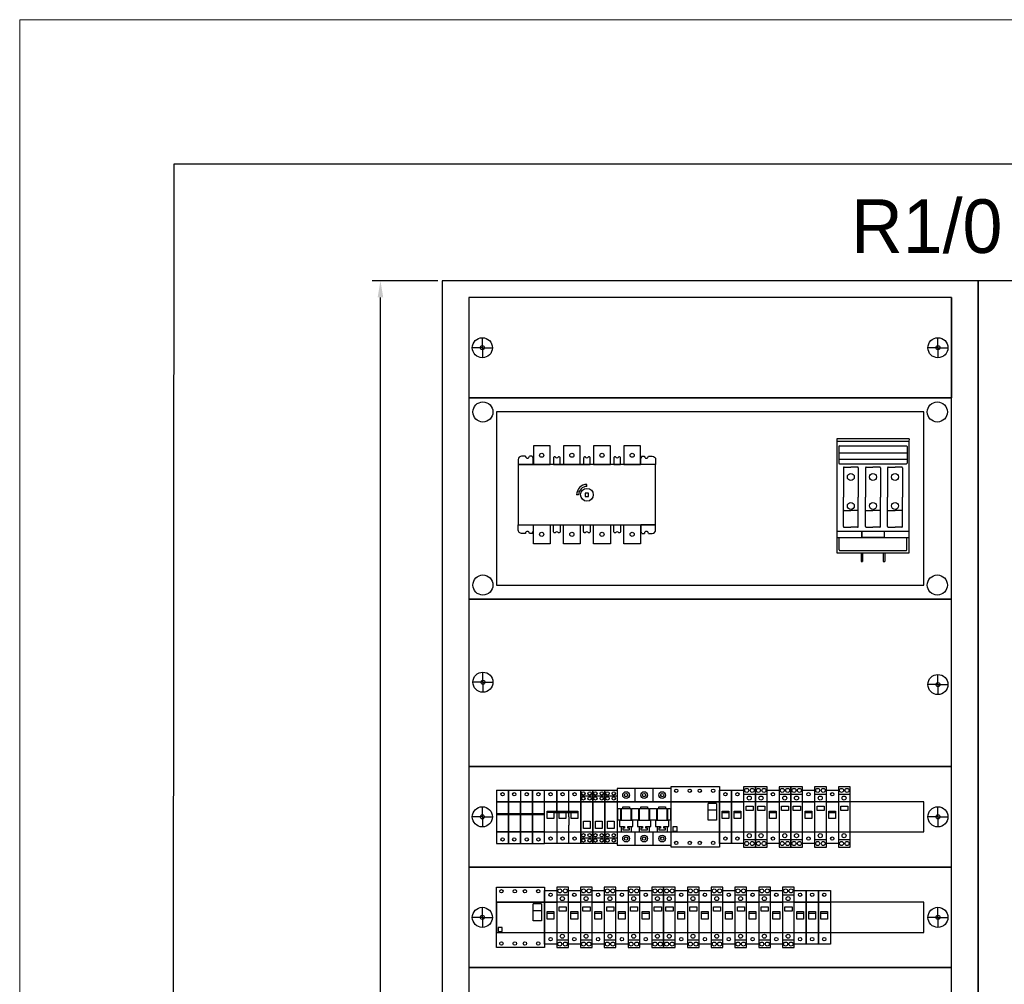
# Model space of a CAD drawing. Header units: centimetres. Extents: x -4250 to -484, y 169 to 6592.
# Tile 60 of 178: x -1007 to -860, y 2576 to 2720. Entities that reach past the tile are written whole.
import ezdxf

# ---------------------------------------------------------------- set-up
doc = ezdxf.new("R2010")
doc.units = ezdxf.units.CM
for name, color, linetype in [('1', 7, 'Continuous'), ('RAMKA1', 100, 'Continuous'), ('SZAFY', 7, 'Continuous')]:
    doc.layers.add(name, color=color, linetype=linetype)
doc.layers.add('Ramka zew.', color=9, linetype='Continuous', lineweight=20, plot=False)
doc.dimstyles.new('ISO-25', dxfattribs={"dimtxt": 2.5, "dimasz": 2.5, "dimexe": 1.25, "dimexo": 0.625, "dimtad": 1, "dimdsep": 46, "dimtxsty": 'Standard', "dimcen": 2.5, "dimadec": 0, "dimazin": 0, "dimtfac": 1, "dimtmove": 0, "dimatfit": 3, "dimfxl": 0, "dimarcsym": 0})

# ---------------------------------------------------------------- blocks, each defined once
blk = doc.blocks.new('108294_864282061')
at = {"layer": 'SZAFY'}
for points in [[(0, 0), (72, 0), (72, 30), (0, 30)], [(4.1, 2.09), (67.9, 2.09), (67.9, 27.91), (4.1, 27.91)]]:
    blk.add_lwpolyline(points, close=True, dxfattribs=at)
for centre in [(2.09, 27.91), (69.91, 27.91), (2.09, 2.09), (69.91, 2.09)]:
    blk.add_circle(centre, 1.5, dxfattribs=at)
at = {"flags": 1}
for tag, p in [('BD', (73.39, 16.51)), ('NK', (73.39, 14.52)), ('TYP', (73.39, 12.92)), ('PO', (73.39, 11.38))]:
    blk.add_attdef(tag, p, '', height=1, dxfattribs=at)
blk = doc.blocks.new('108393_1617907489')
for p, q in [((2.09, 12.59), (2.09, 14.09)), ((70, 12.24), (70, 13.74)), ((2.09, 12.59), (0.59, 12.59)), ((2.09, 12.59), (3.59, 12.59)), ((2.09, 12.59), (2.09, 11.09)), ((70, 12.24), (68.5, 12.24)), ((70, 12.24), (71.5, 12.24)), ((70, 12.24), (70, 10.74))]:
    blk.add_line(p, q)
blk.add_lwpolyline([(0, 25), (0, 0), (72, 0), (72, 25)], close=True)
for centre, radius in [((2.09, 12.59), 1.5), ((70, 12.24), 1.5), ((2.09, 12.59), 0.3), ((70, 12.24), 0.3)]:
    blk.add_circle(centre, radius)
at = {"flags": 1}
for tag, p in [('BD', (73.28, 11.75)), ('NK', (73.28, 9.76)), ('TYP', (73.28, 8.16)), ('PO', (73.28, 6.62))]:
    blk.add_attdef(tag, p, '', height=1, dxfattribs=at)
blk = doc.blocks.new('F265174')
for p, q in [((0, 5.62), (1.75, 5.62)), ((0, -1.12), (1.75, -1.12))]:
    blk.add_line(p, q)
blk.add_lwpolyline([(0, 4.5), (0, -2.25), (1.75, -2.25), (1.75, 6.75), (0, 6.75), (0, 4.5)])
for points in [[(0, 0), (1.75, 0), (1.75, 4.5), (0, 4.5)], [(0.36, 3.84), (1.42, 3.84), (1.42, 3.2), (0.36, 3.2)]]:
    blk.add_lwpolyline(points, close=True)
for centre in [(0.46, 6.2), (1.28, 6.2), (0.84, 5.05), (0.46, -1.73), (0.84, -0.56), (1.28, -1.73)]:
    blk.add_circle(centre, 0.301)
at = {"flags": 1}
for tag, p in [('BD', (2.54, 4.24)), ('NK', (2.54, 2.25)), ('TYP', (2.54, 0.65)), ('PO', (2.54, -0.89))]:
    blk.add_attdef(tag, p, '', height=1, dxfattribs=at)
blk = doc.blocks.new('286690_1790574627')
for p, q in [((2, 7.5), (2, 9)), ((70, 7.5), (70, 9)), ((2, 7.5), (0.5, 7.5)), ((2, 7.5), (3.5, 7.5)), ((2, 7.5), (2, 6)), ((70, 7.5), (68.5, 7.5)), ((70, 7.5), (70, 6)), ((70, 7.5), (71.5, 7.5))]:
    blk.add_line(p, q)
for points in [[(0, 0), (72, 0), (72, 15), (0, 15)], [(4.1, 5.25), (67.9, 5.25), (67.9, 9.75), (4.1, 9.75)]]:
    blk.add_lwpolyline(points, close=True)
for centre, radius in [((2, 7.5), 1.5), ((70, 7.5), 1.5), ((2, 7.5), 0.3), ((70, 7.5), 0.3)]:
    blk.add_circle(centre, radius)
at = {"flags": 1}
for tag, p in [('BD', (74.38, 9.53)), ('NK', (74.38, 7.54)), ('TYP', (74.38, 5.94)), ('PO', (74.38, 4.4))]:
    blk.add_attdef(tag, p, '', height=1, dxfattribs=at)
blk = doc.blocks.new('247596')
for p, q in [((0, -1.75), (0, 6.25)), ((0, 6.25), (1.8, 6.25)), ((1.8, 6.25), (1.8, -1.75)), ((0, 4.5), (1.8, 4.5)), ((0.38, 2.88), (0.38, 3.12)), ((0.38, 3.12), (1.38, 3.12)), ((1.38, 3.12), (1.38, 2.75)), ((0.38, 2.88), (1.38, 2.88)), ((0.38, 2), (0.38, 2.88)), ((1.38, 2), (0.38, 2)), ((1.38, 2.88), (1.38, 2)), ((0, 0), (1.8, 0)), ((1.8, -1.75), (0, -1.75))]:
    blk.add_line(p, q)
for centre in [(0.88, 5.62), (0.88, -1)]:
    blk.add_circle(centre, 0.25)
at = {"flags": 1}
for tag, p in [('BD', (2.81, 5.48)), ('NK', (2.81, 2.92)), ('TYP', (2.81, 0.73)), ('PO', (2.81, -1.51))]:
    blk.add_attdef(tag, p, '', height=0.5, dxfattribs=at)
blk = doc.blocks.new('*D76')
at = {"layer": '1', "color": 0, "lineweight": -2, "transparency": 16777216}
for p, q in [((-944.09, 2680.68), (-953.92, 2680.68)), ((-952.67, 2483.18), (-952.67, 2678.18)), ((-944.09, 2480.68), (-953.92, 2480.68))]:
    blk.add_line(p, q, dxfattribs=at)
at = {"layer": '1', "color": 0, "transparency": 16777216}
for points in [[(-952.26, 2678.18), (-953.09, 2678.18), (-952.67, 2680.68)], [(-953.09, 2483.18), (-952.26, 2483.18), (-952.67, 2480.68)]]:
    blk.add_solid(points, dxfattribs=at)
at = {"layer": 'Defpoints', "color": 0, "transparency": 16777216}
for p in [(-952.67, 2680.68), (-943.47, 2680.68), (-943.47, 2480.68)]:
    blk.add_point(p, dxfattribs=at)
blk = doc.blocks.new('F952530410')
for p, q in [((0, 6.25), (1.8, 6.25)), ((0, 6.25), (0, -1.75)), ((1.8, 6.25), (1.8, 0)), ((1.8, 4.5), (1.8, 6.25)), ((1.8, 6.25), (3.6, 6.25)), ((3.6, 6.25), (3.6, 0)), ((3.6, 6.25), (5.4, 6.25)), ((5.4, 4.5), (5.4, 6.25)), ((5.4, 6.25), (5.4, 0)), ((5.4, 6.25), (7.2, 6.25)), ((7.2, -1.75), (7.2, 6.25)), ((0, 4.5), (1.8, 4.5)), ((1.8, 4.5), (3.6, 4.5)), ((1.8, 0), (1.8, 4.5)), ((3.6, 4.5), (5.4, 4.5)), ((3.6, 0), (3.6, 4.5)), ((5.4, 4.5), (7.2, 4.5)), ((5.4, 0), (5.4, 4.5)), ((0, 2.75), (1.8, 2.75)), ((0, 2.62), (1.8, 2.62)), ((1.8, 2.75), (3.6, 2.75)), ((1.8, 2.62), (3.6, 2.62)), ((3.6, 2.75), (5.4, 2.75)), ((3.6, 2.62), (5.4, 2.62)), ((5.4, 2.75), (7.2, 2.75)), ((5.4, 2.62), (7.2, 2.62)), ((1.8, 0), (0, 0)), ((1.8, -1.75), (1.8, 0.25)), ((1.8, 0), (1.8, -1.75)), ((3.6, 0), (1.8, 0)), ((3.6, -1.75), (3.6, 0.25)), ((3.6, 0), (3.6, -1.75)), ((5.4, 0), (3.6, 0)), ((5.4, -1.75), (5.4, 0.25)), ((5.4, 0), (5.4, -1.75)), ((7.2, 0), (5.4, 0)), ((0, -1.75), (1.8, -1.75)), ((1.8, -1.75), (3.6, -1.75)), ((3.6, -1.75), (5.4, -1.75)), ((5.4, -1.75), (7.2, -1.75))]:
    blk.add_line(p, q)
for centre in [(0.93, 5.62), (2.67, 5.62), (4.52, 5.62), (6.27, 5.62), (0.93, -1.12), (2.67, -1.12), (4.52, -1.12), (6.27, -1.12)]:
    blk.add_circle(centre, 0.25)
at = {"flags": 1}
for tag, p in [('BD', (7.73, 4.34)), ('NK', (7.73, 2.35)), ('TYP', (7.73, 0.75)), ('PO', (7.73, -0.79))]:
    blk.add_attdef(tag, p, '', height=1, dxfattribs=at)
blk = doc.blocks.new('247698')
for p, q in [((0, -1.75), (0, 6.25)), ((0, 6.25), (1.8, 6.25)), ((1.8, 6.25), (3.6, 6.25)), ((1.8, 3.12), (1.8, 6.25)), ((1.8, 6.25), (1.8, 3.12)), ((3.6, 6.25), (5.4, 6.25)), ((3.6, 3.12), (3.6, 6.25)), ((5.4, 6.25), (5.4, -1.75)), ((0, 4.5), (1.8, 4.5)), ((1.8, 4.5), (3.6, 4.5)), ((3.6, 4.5), (5.4, 4.5)), ((0.38, 2.88), (0.38, 3.12)), ((0.38, 3.12), (4.97, 3.12)), ((4.97, 3.12), (4.97, 2.75)), ((4.97, 3.12), (4.97, 3.12)), ((0.38, 2), (0.38, 2.88)), ((1.38, 2.88), (0.38, 2.88)), ((0.38, 2.88), (0.38, 2.88)), ((0.38, 2.88), (0.38, 2.88)), ((1.38, 2), (0.38, 2)), ((1.38, 2.88), (1.38, 2)), ((1.38, 2.88), (4.97, 2.88)), ((1.8, 2.88), (1.8, -1.75)), ((2.17, 2), (2.17, 2.88)), ((3.17, 2), (2.17, 2)), ((3.17, 2.88), (3.17, 2)), ((3.6, 2.25), (3.6, 2.88)), ((3.6, 2.25), (3.6, 0.99)), ((3.98, 2), (3.98, 2.88)), ((3.98, 2.88), (3.98, 2.88)), ((3.98, 2.88), (3.98, 2.88)), ((4.97, 2), (3.98, 2)), ((4.97, 2.88), (4.97, 2)), ((4.97, 2.88), (4.97, 2.88)), ((4.97, 2.88), (4.97, 2.88)), ((4.97, 2.88), (4.97, 2.88)), ((0, 0), (1.8, 0)), ((1.8, 0), (3.6, 0)), ((3.6, -1.75), (3.6, 0.99)), ((3.6, 0), (5.4, 0)), ((1.8, -1.75), (0, -1.75)), ((3.6, -1.75), (1.8, -1.75)), ((5.4, -1.75), (3.6, -1.75))]:
    blk.add_line(p, q)
for centre in [(0.88, 5.62), (2.67, 5.62), (4.47, 5.62), (0.88, -1), (2.67, -1), (4.47, -1)]:
    blk.add_circle(centre, 0.25)
at = {"flags": 1}
for tag, p in [('BD', (6.64, 5.48)), ('NK', (6.64, 2.92)), ('TYP', (6.64, 0.73)), ('PO', (6.64, -1.51))]:
    blk.add_attdef(tag, p, '', height=0.5, dxfattribs=at)
blk = doc.blocks.new('F1975025')
for p, q in [((0, 4.5), (0, 6.25)), ((0, 6.25), (1.8, 6.25)), ((0, -1.75), (0, 6.25)), ((1.8, 6.25), (1.8, -1.75)), ((0, 5.38), (1.8, 5.38)), ((0, 4.5), (1.8, 4.5)), ((0.38, 1.38), (0.38, 1.62)), ((0.38, 1.62), (1.38, 1.62)), ((1.38, 1.62), (1.38, 1.25)), ((0, 0), (1.8, 0)), ((0, -1.75), (0, 0)), ((0.38, 0.5), (0.38, 1.38)), ((1.38, 0.5), (0.38, 0.5)), ((1.38, 1.38), (1.38, 0.5)), ((0, -0.88), (1.8, -0.88)), ((1.8, -1.75), (0, -1.75))]:
    blk.add_line(p, q)
for centre in [(0.38, 5.75), (1.32, 5.75), (0.38, 4.99), (1.32, 4.99), (0.38, -0.5), (0.38, -1.26), (1.32, -0.5), (1.32, -1.26)]:
    blk.add_circle(centre, 0.25)
at = {"flags": 1}
for tag, p in [('BD', (0.5, 3.53)), ('typ', (0.5, 1.27)), ('NK', (0.49, 2.26)), ('po', (0.49, 0))]:
    blk.add_attdef(tag, p, '', height=0.5, dxfattribs=at)
blk = doc.blocks.new('F1955003')
for p, q in [((8.1, 6.5), (0, 6.5)), ((0, 6.5), (0, -2)), ((2.7, 4.5), (2.7, 6.5)), ((5.4, 4.5), (5.4, 6.5)), ((8.1, -2), (8.1, 6.5)), ((0, 4.5), (2.7, 4.5)), ((2.7, 4.5), (5.4, 4.5)), ((5.4, 4.5), (8.1, 4.5)), ((8.1, 0), (8.1, 4.5)), ((0.1, 3.5), (0.5, 3.5)), ((0.1, 1.75), (0.1, 3.5)), ((0.5, 3.5), (0.5, 1.75)), ((0.6, 3.5), (2.1, 3.5)), ((0.6, 3.5), (0.6, 1.75)), ((0.85, 3.5), (0.85, 3.75)), ((0.85, 3.75), (1.85, 3.75)), ((1.85, 3.75), (1.85, 3.5)), ((2.1, 1.75), (2.1, 3.5)), ((2.2, 1.75), (2.2, 3.5)), ((2.2, 3.5), (3, 3.5)), ((2.4, 3.5), (3.2, 3.5)), ((3.2, 3.5), (3.2, 1.75)), ((3.3, 3.5), (4.8, 3.5)), ((3.3, 3.5), (3.3, 1.75)), ((3.55, 3.5), (3.55, 3.75)), ((3.55, 3.75), (4.55, 3.75)), ((4.55, 3.75), (4.55, 3.5)), ((4.8, 1.75), (4.8, 3.5)), ((4.9, 3.5), (5.7, 3.5)), ((4.9, 1.75), (4.9, 3.5)), ((5.1, 3.5), (5.9, 3.5)), ((5.9, 3.5), (5.9, 1.75)), ((6, 3.5), (7.5, 3.5)), ((6, 3.5), (6, 1.75)), ((6.25, 3.5), (6.25, 3.75)), ((6.25, 3.75), (7.25, 3.75)), ((7.25, 3.75), (7.25, 3.5)), ((7.5, 1.75), (7.5, 3.5)), ((7.6, 1.75), (7.6, 3.5)), ((7.6, 3.5), (8, 3.5)), ((8, 3.5), (8, 1.75)), ((0.6, 1.75), (0.1, 1.75)), ((0.35, 1.75), (0.35, 0.8)), ((0.35, 1.75), (0.35, 0.8)), ((0.5, 1.75), (0.6, 1.75)), ((0.5, 1.75), (0.6, 1.75)), ((0.5, 1.75), (0.6, 1.75)), ((0.5, 1.75), (0.6, 1.75)), ((0.6, 1.75), (2.1, 1.75)), ((0.6, 1.75), (2.1, 1.75)), ((0.6, 1.75), (2.1, 1.75)), ((0.6, 1.75), (2.1, 1.75)), ((2.1, 1.75), (2.2, 1.75)), ((2.1, 1.75), (2.2, 1.75)), ((2.1, 1.75), (2.2, 1.75)), ((2.1, 1.75), (2.2, 1.75)), ((3, 1.75), (2.2, 1.75)), ((2.35, 0.8), (2.35, 1.75)), ((2.35, 0.8), (2.35, 1.75)), ((3.2, 1.75), (2.4, 1.75)), ((3.05, 1.75), (3.05, 0.8)), ((3.05, 1.75), (3.05, 0.8)), ((3.2, 1.75), (3.3, 1.75)), ((3.2, 1.75), (3.3, 1.75)), ((3.2, 1.75), (3.3, 1.75)), ((3.2, 1.75), (3.3, 1.75)), ((3.3, 1.75), (4.8, 1.75)), ((3.3, 1.75), (4.8, 1.75)), ((3.3, 1.75), (4.8, 1.75)), ((3.3, 1.75), (4.8, 1.75)), ((4.8, 1.75), (4.9, 1.75)), ((4.8, 1.75), (4.9, 1.75)), ((4.8, 1.75), (4.9, 1.75)), ((4.8, 1.75), (4.9, 1.75)), ((5.7, 1.75), (4.9, 1.75)), ((5.05, 0.8), (5.05, 1.75)), ((5.05, 0.8), (5.05, 1.75)), ((5.9, 1.75), (5.1, 1.75)), ((5.75, 1.75), (5.75, 0.8)), ((5.75, 1.75), (5.75, 0.8)), ((5.9, 1.75), (6, 1.75)), ((5.9, 1.75), (6, 1.75)), ((5.9, 1.75), (6, 1.75)), ((5.9, 1.75), (6, 1.75)), ((6, 1.75), (7.5, 1.75)), ((6, 1.75), (7.5, 1.75)), ((6, 1.75), (7.5, 1.75)), ((6, 1.75), (7.5, 1.75)), ((7.5, 1.75), (7.6, 1.75)), ((7.5, 1.75), (7.6, 1.75)), ((7.5, 1.75), (7.6, 1.75)), ((7.5, 1.75), (7.6, 1.75)), ((8, 1.75), (7.6, 1.75)), ((7.75, 0.8), (7.75, 1.75)), ((7.75, 0.8), (7.75, 1.75)), ((0, 0), (2.7, 0)), ((0.35, 0.8), (1.1, 0.8)), ((0.35, 0.8), (1.1, 0.8)), ((0.6, 0.8), (0.6, 0)), ((0.6, 0.8), (0.6, 0)), ((0.85, 0.55), (0.85, 0.3)), ((1.1, 0.55), (0.85, 0.55)), ((1.1, 0.55), (0.85, 0.55)), ((0.85, 0.55), (0.85, 0.3)), ((0.85, 0.3), (1.85, 0.3)), ((0.85, 0.3), (1.85, 0.3)), ((1.1, 0.8), (1.1, 0.55)), ((1.1, 0.8), (1.1, 0.55)), ((1.6, 0.8), (2.35, 0.8)), ((1.6, 0.8), (2.35, 0.8)), ((1.6, 0.55), (1.6, 0.8)), ((1.6, 0.55), (1.6, 0.8)), ((1.85, 0.55), (1.6, 0.55)), ((1.85, 0.55), (1.6, 0.55)), ((1.85, 0.3), (1.85, 0.55)), ((1.85, 0.3), (1.85, 0.55)), ((2.1, 0.8), (2.1, 0)), ((2.1, 0.8), (2.1, 0)), ((2.7, -2), (2.7, 0)), ((2.7, 0), (5.4, 0)), ((3.05, 0.8), (3.8, 0.8)), ((3.05, 0.8), (3.8, 0.8)), ((3.3, 0.8), (3.3, 0)), ((3.3, 0.8), (3.3, 0)), ((3.55, 0.55), (3.55, 0.3)), ((3.8, 0.55), (3.55, 0.55)), ((3.8, 0.55), (3.55, 0.55)), ((3.55, 0.55), (3.55, 0.3)), ((3.55, 0.3), (4.55, 0.3)), ((3.55, 0.3), (4.55, 0.3)), ((3.8, 0.8), (3.8, 0.55)), ((3.8, 0.8), (3.8, 0.55)), ((4.3, 0.55), (4.3, 0.8)), ((4.3, 0.8), (5.05, 0.8)), ((4.3, 0.8), (5.05, 0.8)), ((4.3, 0.55), (4.3, 0.8)), ((4.55, 0.55), (4.3, 0.55)), ((4.55, 0.55), (4.3, 0.55)), ((4.55, 0.3), (4.55, 0.55)), ((4.55, 0.3), (4.55, 0.55)), ((4.8, 0.8), (4.8, 0)), ((4.8, 0.8), (4.8, 0)), ((5.4, -2), (5.4, 0)), ((5.4, 0), (8.1, 0)), ((5.75, 0.8), (6.5, 0.8)), ((5.75, 0.8), (6.5, 0.8)), ((6, 0.8), (6, 0)), ((6, 0.8), (6, 0)), ((6.25, 0.55), (6.25, 0.3)), ((6.5, 0.55), (6.25, 0.55)), ((6.5, 0.55), (6.25, 0.55)), ((6.25, 0.55), (6.25, 0.3)), ((6.25, 0.3), (7.25, 0.3)), ((6.25, 0.3), (7.25, 0.3)), ((6.5, 0.8), (6.5, 0.55)), ((6.5, 0.8), (6.5, 0.55)), ((7, 0.8), (7.75, 0.8)), ((7, 0.8), (7.75, 0.8)), ((7, 0.55), (7, 0.8)), ((7, 0.55), (7, 0.8)), ((7.25, 0.55), (7, 0.55)), ((7.25, 0.55), (7, 0.55)), ((7.25, 0.3), (7.25, 0.55)), ((7.25, 0.3), (7.25, 0.55)), ((7.5, 0.8), (7.5, 0)), ((7.5, 0.8), (7.5, 0)), ((0, -2), (8.1, -2))]:
    blk.add_line(p, q)
for centre, radius in [((1.35, 5.5), 0.5), ((4.05, 5.5), 0.5), ((6.75, 5.5), 0.5), ((1.35, 5.5), 0.25), ((4.05, 5.5), 0.25), ((6.75, 5.5), 0.25), ((1.35, -1), 0.5), ((1.35, -1), 0.25), ((4.05, -1), 0.5), ((4.05, -1), 0.25), ((6.75, -1), 0.5), ((6.75, -1), 0.25)]:
    blk.add_circle(centre, radius)
at = {"flags": 1}
for tag, p in [('BD', (8.82, 5.89)), ('NK', (8.82, 3.57)), ('TYP', (8.82, 2.16)), ('PO', (8.82, 0.64))]:
    blk.add_attdef(tag, p, '', height=0.5, dxfattribs=at)
blk = doc.blocks.new('235776')
for p, q in [((0, 6.78), (3.5, 6.78)), ((0, -2.27), (0, 6.78)), ((3.5, 6.78), (7.2, 6.78)), ((7.2, 6.78), (7.2, -2.27)), ((0, 4.5), (3.5, 4.5)), ((3.5, 4.5), (7.2, 4.5)), ((5.5, 1.75), (5.5, 4.25)), ((6.75, 4.25), (5.5, 4.25)), ((6.75, 3.25), (5.5, 3.25)), ((6.75, 4.25), (6.75, 1.75)), ((6.75, 1.75), (5.5, 1.75)), ((0, 0), (3.5, 0)), ((0.25, 0.75), (0.25, 0.12)), ((0.88, 0.75), (0.25, 0.75)), ((0.25, 0.12), (0.88, 0.12)), ((0.88, 0.12), (0.88, 0.75)), ((3.5, 0), (7.2, 0)), ((3.5, -2.27), (0, -2.27)), ((7.2, -2.27), (3.5, -2.27))]:
    blk.add_line(p, q)
for centre in [(0.75, 6.15), (2.75, 6.15), (4.25, 6.15), (6.25, 6.15), (0.75, -1.65), (2.75, -1.65), (4.25, -1.65), (6.25, -1.65)]:
    blk.add_circle(centre, 0.25)
at = {"flags": 1}
for tag, p in [('BD', (10.13, 4.48)), ('NK', (10.13, 2.32)), ('TYP', (9.68, 0.8)), ('PO', (10.21, -0.83))]:
    blk.add_attdef(tag, p, '', height=1, dxfattribs=at)
blk = doc.blocks.new('1814411_1094954306')
for p, q in [((2.08, 10.26), (2.22, 9.94)), ((6.25, 9), (9.75, 9)), ((18.42, 10.26), (18.28, 9.94)), ((10.25, 5.75), (10.25, 6.05)), ((10.25, 5.75), (10.25, 6.05)), ((9, 4.5), (8.7, 4.5)), ((9, 4.5), (8.7, 4.5)), ((9.09, 4.98), (8.82, 5.09)), ((9.09, 4.98), (8.82, 5.09)), ((2.08, -1.26), (2.22, -0.94)), ((18.42, -1.26), (18.28, -0.94))]:
    blk.add_line(p, q)
for points in [[(2.25, 9), (4.75, 9), (4.75, 11.8), (2.25, 11.8)], [(6.75, 9), (9.25, 9), (9.25, 11.8), (6.75, 11.8)], [(11.25, 9), (13.75, 9), (13.75, 11.8), (11.25, 11.8)], [(15.75, 9), (18.25, 9), (18.25, 11.8), (15.75, 11.8)], [(0, 0), (20.5, 0), (20.5, 9), (0, 9)], [(10, 4.25), (10.5, 4.25), (10.5, 4.75), (10, 4.75)], [(10, 4.25), (10.5, 4.25), (10.5, 4.75), (10, 4.75)], [(2.25, 0), (4.75, 0), (4.75, -2.8), (2.25, -2.8)], [(6.75, 0), (9.25, 0), (9.25, -2.8), (6.75, -2.8)], [(11.25, 0), (13.75, 0), (13.75, -2.8), (11.25, -2.8)], [(15.75, 0), (18.25, 0), (18.25, -2.8), (15.75, -2.8)]]:
    blk.add_lwpolyline(points, close=True)
for points in [[(1.07, 10.26), (0.5, 10.26, 0.414214), (0, 9.76), (0, 9), (2.22, 9), (2.22, 9.94)], [(5.51, 10.17), (5.45, 10.17, 0.414214), (5.25, 9.97), (5.25, 9), (6.25, 9), (6.25, 9.97, 0.414214), (6.05, 10.17), (5.99, 10.17)], [(10.01, 10.17), (9.95, 10.17, 0.414214), (9.75, 9.97), (9.75, 9), (10.75, 9), (10.75, 9.97, 0.414214), (10.55, 10.17), (10.49, 10.17)], [(14.51, 10.17), (14.45, 10.17, 0.414214), (14.25, 9.97), (14.25, 9), (15.25, 9), (15.25, 9.97, 0.414214), (15.05, 10.17), (14.99, 10.17)], [(19.43, 10.26), (20, 10.26, -0.414214), (20.5, 9.76), (20.5, 9), (18.28, 9), (18.28, 9.94)], [(1.07, -1.26), (0.5, -1.26, -0.414214), (0, -0.76), (0, 0), (2.22, 0), (2.22, -0.94)], [(5.51, -1.17), (5.45, -1.17, -0.414214), (5.25, -0.97), (5.25, 0), (6.25, 0), (6.25, -0.97, -0.414214), (6.05, -1.17), (5.99, -1.17)], [(10.01, -1.17), (9.95, -1.17, -0.414214), (9.75, -0.97), (9.75, 0), (10.75, 0), (10.75, -0.97, -0.414214), (10.55, -1.17), (10.49, -1.17)], [(14.51, -1.17), (14.45, -1.17, -0.414214), (14.25, -0.97), (14.25, 0), (15.25, 0), (15.25, -0.97, -0.414214), (15.05, -1.17), (14.99, -1.17)], [(19.43, -1.26), (20, -1.26, 0.414214), (20.5, -0.76), (20.5, 0), (18.28, 0), (18.28, -0.94)]]:
    blk.add_lwpolyline(points, format="xyb")
for points in [[(2.08, 10.26), (1.67, 10.26)], [(18.42, 10.26), (18.83, 10.26)], [(2.08, -1.26), (1.67, -1.26)], [(18.42, -1.26), (18.83, -1.26)]]:
    blk.add_lwpolyline(points)
for centre, radius in [((3.5, 10.4), 0.31), ((8, 10.4), 0.31), ((12.5, 10.4), 0.31), ((17, 10.4), 0.31), ((10.25, 4.5), 0.951), ((10.25, 4.5), 0.951), ((3.5, -1.4), 0.31), ((8, -1.4), 0.31), ((12.5, -1.4), 0.31), ((17, -1.4), 0.31)]:
    blk.add_circle(centre, radius)
for centre, radius, start, end in [((1.37, 10.26), 0.3, 180, 0), ((5.75, 10.3), 0.273, 206.4714, 333.5286), ((10.25, 10.3), 0.273, 206.4714, 333.5286), ((14.75, 10.3), 0.273, 206.4714, 333.5286), ((19.13, 10.26), 0.3, 180, 0), ((10.25, 4.5), 1.55, 90, 180), ((10.25, 4.5), 1.55, 90, 180), ((10.25, 4.5), 1.25, 90, 180), ((10.25, 4.5), 1.25, 90, 180), ((1.37, -1.26), 0.3, 0, 180), ((5.75, -1.3), 0.273, 26.4714, 153.5286), ((10.25, -1.3), 0.273, 26.4714, 153.5286), ((14.75, -1.3), 0.273, 26.4714, 153.5286), ((19.13, -1.26), 0.3, 0, 180)]:
    blk.add_arc(centre, radius, start, end)
at = {"flags": 1}
for tag, p in [('BD', (27.01, 8.21)), ('NK', (27.01, 5.65)), ('TYP', (27.01, 3.46)), ('PO', (27.01, 1.22))]:
    blk.add_attdef(tag, p, '', height=0.5, dxfattribs=at)
blk = doc.blocks.new('F284692')
for p, q in [((0, 17), (0, 16.54)), ((10.8, 17), (0, 17)), ((0, 16.54), (0, 0)), ((0.1, 16.64), (10.7, 16.64)), ((10.8, 17), (10.77, 16.61)), ((10.8, 0), (10.8, 16.54)), ((0.3, 15.85), (0.3, 13.39)), ((0.3, 14.91), (10.5, 14.91)), ((0.4, 15.95), (10.4, 15.95)), ((10.5, 15.85), (10.5, 13.39)), ((0.3, 13.98), (10.5, 13.98)), ((0.4, 13.29), (10.4, 13.29)), ((0.99, 12.69), (0.99, 8.3)), ((1.09, 12.79), (2.1, 12.79)), ((3.11, 12.79), (2.1, 12.79)), ((3.21, 12.69), (3.21, 8.3)), ((4.29, 12.69), (4.29, 8.3)), ((4.39, 12.79), (5.4, 12.79)), ((6.41, 12.79), (5.4, 12.79)), ((6.51, 12.69), (6.51, 8.3)), ((7.59, 12.69), (7.59, 8.3)), ((7.69, 12.79), (8.7, 12.79)), ((9.71, 12.79), (8.7, 12.79)), ((9.81, 12.69), (9.81, 8.3)), ((0.99, 3.91), (0.99, 8.3)), ((3.21, 3.91), (3.21, 8.3)), ((4.29, 3.91), (4.29, 8.3)), ((6.51, 3.91), (6.51, 8.3)), ((7.59, 3.91), (7.59, 8.3)), ((9.81, 3.91), (9.81, 8.3)), ((1.09, 6.29), (2.1, 6.29)), ((3.11, 6.29), (2.1, 6.29)), ((4.39, 6.29), (5.4, 6.29)), ((6.41, 6.29), (5.4, 6.29)), ((7.69, 6.29), (8.7, 6.29)), ((9.71, 6.29), (8.7, 6.29)), ((0, 3.21), (10.8, 3.21)), ((1.09, 3.81), (2.1, 3.81)), ((3.11, 3.81), (2.1, 3.81)), ((3.75, 3.21), (7.05, 3.21)), ((3.75, 3.21), (3.75, 2.4)), ((3.75, 2.3), (3.75, 3.11)), ((3.85, 3.21), (6.95, 3.21)), ((4.39, 3.81), (5.4, 3.81)), ((6.41, 3.81), (5.4, 3.81)), ((7.05, 3.21), (7.05, 2.4)), ((7.05, 3.11), (7.05, 2.3)), ((7.69, 3.81), (8.7, 3.81)), ((9.71, 3.81), (8.7, 3.81)), ((0, 2.3), (10.8, 2.3)), ((0.36, 0.43), (0.36, 2.3)), ((7.05, 2.3), (3.75, 2.3)), ((10.44, 0.43), (10.44, 2.3)), ((0, 0), (10.8, 0)), ((0.46, 0.33), (10.34, 0.33)), ((3.64, 0), (3.64, -1.3)), ((3.86, 0), (3.86, -1.3)), ((6.94, 0), (6.94, -1.3)), ((7.16, 0), (7.16, -1.3)), ((3.64, -1.3), (3.86, -1.3)), ((6.94, -1.3), (7.16, -1.3))]:
    blk.add_line(p, q)
for centre in [(2.1, 11.31), (5.4, 11.31), (8.7, 11.31), (2.1, 6.99), (5.4, 6.99), (8.7, 6.99)]:
    blk.add_circle(centre, 0.518)
for centre, start, end in [((0.1, 16.54), 90, 180), ((10.7, 16.54), 0, 90), ((0.4, 15.85), 90, 180), ((10.4, 15.85), 0, 90), ((0.4, 13.39), 180, 270), ((10.4, 13.39), 270, 360), ((1.09, 12.69), 90, 180), ((3.11, 12.69), 0, 90), ((4.39, 12.69), 90, 180), ((6.41, 12.69), 0, 90), ((7.69, 12.69), 90, 180), ((9.71, 12.69), 0, 90), ((1.09, 6.19), 90, 180), ((3.11, 6.19), 0, 90), ((4.39, 6.19), 90, 180), ((6.41, 6.19), 0, 90), ((7.69, 6.19), 90, 180), ((9.71, 6.19), 0, 90), ((1.09, 3.91), 180, 270), ((3.11, 3.91), 270, 360), ((3.85, 3.11), 90, 180), ((4.39, 3.91), 180, 270), ((6.41, 3.91), 270, 360), ((6.95, 3.11), 0, 90), ((7.69, 3.91), 180, 270), ((9.71, 3.91), 270, 360), ((3.85, 2.4), 180, 270), ((6.95, 2.4), 270, 360), ((0.46, 0.43), 180, 270), ((10.34, 0.43), 270, 360)]:
    blk.add_arc(centre, 0.1, start, end)
at = {"flags": 1}
for tag, p in [('BD', (12.7, 17.58)), ('NK', (12.7, 15.02)), ('TYP', (12.7, 12.83)), ('PO', (12.7, 10.59))]:
    blk.add_attdef(tag, p, '', height=0.5, dxfattribs=at)
blk = doc.blocks.new('A$C6101')
at = {"layer": 'RAMKA1'}
for p, q in [((0.33, 0.38), (0.58, 254.3)), ((0.58, 254.3), (390.33, 254.3))]:
    blk.add_line(p, q, dxfattribs=at)

msp = doc.modelspace()

# ---------------------------------------------------------------- linework, layer by layer
for p, q in [((-937.4664, 2670.6773), (-937.4664, 2672.1773)), ((-869.4664, 2670.6773), (-869.4664, 2672.1773)), ((-937.4664, 2670.6773), (-938.9664, 2670.6773)), ((-937.4664, 2670.6773), (-937.4664, 2669.1773)), ((-937.4664, 2670.6773), (-935.9664, 2670.6773)), ((-869.4664, 2670.6773), (-870.9664, 2670.6773)), ((-869.4664, 2670.6773), (-867.9664, 2670.6773)), ((-869.4664, 2670.6773), (-869.4664, 2669.1773))]:
    msp.add_line(p, q)
at = {"color": 3}
for points in [[(-943.4664, 2680.6773), (-943.4664, 2480.6773), (-863.4664, 2480.6773), (-863.4664, 2680.6773)], [(-863.4664, 2680.6773), (-863.4664, 2480.6773), (-783.4664, 2480.6773), (-783.4664, 2680.6773)]]:
    msp.add_lwpolyline(points, close=True, dxfattribs=at)
for points in [[(-939.4664, 2663.1773), (-867.4664, 2663.1773), (-867.4664, 2678.1773), (-939.4664, 2678.1773)], [(-939.4664, 2483.1773), (-867.4664, 2483.1773), (-867.4664, 2678.1773), (-939.4664, 2678.1773)]]:
    msp.add_lwpolyline(points, close=True)
msp.add_lwpolyline([(-867.4664, 2678.1773), (-939.4664, 2678.1773), (-939.4664, 2663.1773), (-867.4664, 2663.1773)])
for centre, radius in [((-937.4664, 2670.6773), 1.5), ((-869.4664, 2670.6773), 1.5), ((-937.4664, 2670.6773), 0.3), ((-869.4664, 2670.6773), 0.3)]:
    msp.add_circle(centre, radius)
at = {"layer": '1'}
msp.add_line((-867.4664, 2678.1773), (-867.4664, 2663.1773), dxfattribs=at)
at = {"layer": 'Ramka zew.'}
msp.add_lwpolyline([(-1006.517, 2422.6237), (-586.517, 2422.6237), (-586.517, 2719.6237), (-1006.517, 2719.6237)], close=True, dxfattribs=at)

# ---------------------------------------------------------------- block references
for name, p in [('F284692', (-884.5631, 2640.0776)), ('108393_1617907489', (-939.4664, 2608.1773)), ('286690_1790574627', (-939.4664, 2593.1773)), ('F952530410', (-935.3664, 2598.4273)), ('247698', (-928.1664, 2598.4273)), ('F1975025', (-922.7664, 2598.4273)), ('F1975025', (-920.9664, 2598.4273)), ('F1975025', (-919.1664, 2598.4273)), ('F1955003', (-917.3664, 2598.4273)), ('235776', (-909.2664, 2598.4273)), ('F265174', (-898.4664, 2598.4273)), ('F265174', (-896.7164, 2598.4273)), ('F265174', (-893.1664, 2598.4273)), ('F265174', (-891.4164, 2598.4273)), ('F265174', (-887.8664, 2598.4273)), ('F265174', (-884.3164, 2598.4273)), ('286690_1790574627', (-939.4664, 2578.1773)), ('235776', (-935.3664, 2583.4273)), ('F265174', (-926.3664, 2583.4273)), ('F265174', (-922.8164, 2583.4273)), ('F265174', (-919.2664, 2583.4273)), ('F265174', (-915.7164, 2583.4273)), ('F265174', (-912.1664, 2583.4273)), ('F265174', (-910.4164, 2583.4273)), ('F265174', (-906.8664, 2583.4273)), ('F265174', (-903.3164, 2583.4273)), ('F265174', (-899.7664, 2583.4273)), ('F265174', (-896.2164, 2583.4273)), ('F265174', (-892.6664, 2583.4273)), ('286690_1790574627', (-939.4664, 2563.1773))]:
    msp.add_blockref(name, p)
at = {"color": 1}
for p in [(-902.0664, 2598.4273), (-900.2664, 2598.4273), (-894.9664, 2598.4273), (-889.6664, 2598.4273), (-886.1164, 2598.4273), (-928.1664, 2583.4273), (-924.6164, 2583.4273), (-921.0664, 2583.4273), (-917.5164, 2583.4273), (-913.9664, 2583.4273), (-908.6664, 2583.4273), (-905.1164, 2583.4273), (-901.5664, 2583.4273), (-898.0164, 2583.4273), (-894.4664, 2583.4273), (-890.9164, 2583.4273), (-889.1164, 2583.4273), (-887.3164, 2583.4273)]:
    msp.add_blockref('247596', p, dxfattribs=at)
at = {"layer": '1', "color": 1}
msp.add_blockref('A$C6101', (-984.0254, 2443.8366), dxfattribs=at)
at = {"layer": '1'}
for name, p in [('108294_864282061', (-939.4664, 2633.1773)), ('1814411_1094954306', (-932.1018, 2644.2318))]:
    msp.add_blockref(name, p, dxfattribs=at)

# ---------------------------------------------------------------- texts
at = {"layer": '1', "insert": (-882.4427, 2692.8194), "char_height": 8, "width": 49.75032, "attachment_point": 1}
msp.add_mtext('R1/0', dxfattribs=at)

# ---------------------------------------------------------------- dimensions: what is measured, and where the dimension line sits
at = {"layer": '1'}
dim = msp.add_linear_dim(base=(-952.6735, 2680.6773), p1=(-943.4664, 2480.6773), p2=(-943.4664, 2680.6773), angle=90, dimstyle='ISO-25', dxfattribs=at)
dim.commit()
dim.dimension.update_dxf_attribs({"geometry": '*D76', "text_midpoint": (-954.5485, 2580.6773)})

doc.saveas('drawing.dxf')
